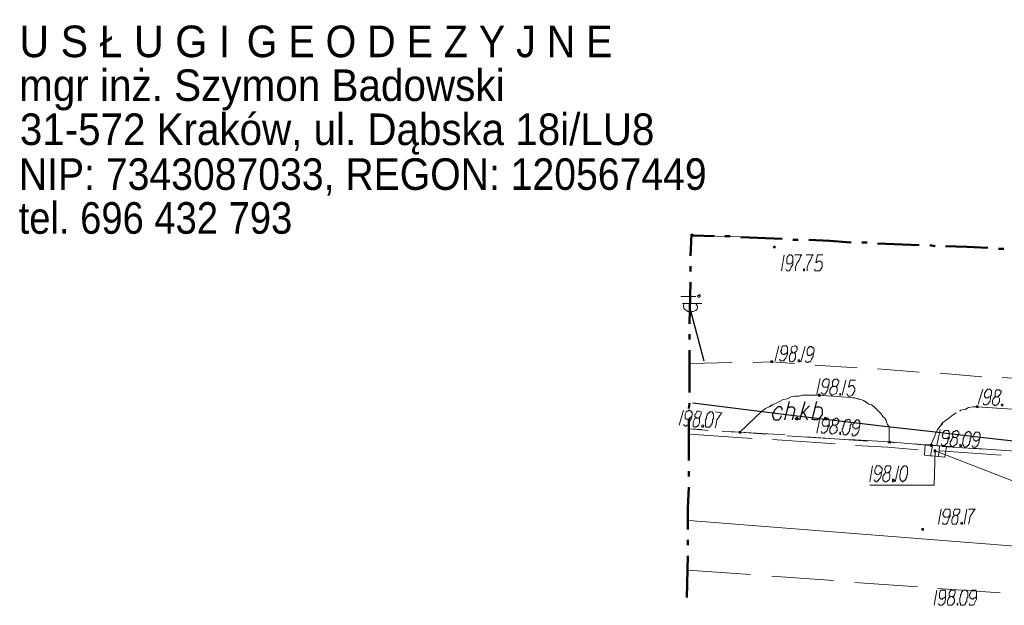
# Model space of a CAD drawing. Header units: metres. Extents: x 7431553 to 7432401, y 5544342 to 5544539.
# Tile 54 of 180: x 7432028 to 7432075, y 5544511 to 5544539. Entities that reach past the tile are written whole.
import ezdxf

# ---------------------------------------------------------------- set-up
doc = ezdxf.new("R2010")
doc.units = ezdxf.units.M
doc.header["$MEASUREMENT"] = 0
doc.layers.add('BG-PR90-PB-PZT-PZT01_2026_04_14$0$MAPA DCP', color=7, linetype='Continuous', lineweight=0)
doc.layers.add('PRIMETECH_XREF', color=7, linetype='Continuous', lineweight=5)
doc.styles.add('BG-PR90-PB-PZT-PZT01_2026_04_14$0$PDF Arial', font='arial.ttf')

# ---------------------------------------------------------------- blocks, each defined once
blk = doc.blocks.new('BG-PR90-PB-PZT-PZT01_2026_04_14$0$Naddrwiną2025_v2klauzulap')
at = {"layer": 'BG-PR90-PB-PZT-PZT01_2026_04_14$0$MAPA DCP', "linetype": 'Continuous', "lineweight": 0, "transparency": 33554559}
for points in [[(7431641.559, 5544487.851), (7431641.559, 5544487.851), (7431641.559, 5544487.851), (7431641.601, 5544487.851), (7431641.601, 5544487.851), (7431641.601, 5544487.893), (7431641.601, 5544487.893), (7431641.601, 5544487.893), (7431641.601, 5544487.893), (7431641.601, 5544487.936), (7431641.559, 5544487.936), (7431641.559, 5544487.936), (7431641.559, 5544487.936), (7431641.516, 5544487.936), (7431641.516, 5544487.936), (7431641.516, 5544487.936), (7431641.516, 5544487.893), (7431641.516, 5544487.893), (7431641.516, 5544487.893), (7431641.516, 5544487.893), (7431641.516, 5544487.851), (7431641.516, 5544487.851), (7431641.516, 5544487.851), (7431641.516, 5544487.851), (7431641.516, 5544487.851)], [(7431643.422, 5544485.607), (7431643.422, 5544485.607), (7431643.422, 5544485.65), (7431643.464, 5544485.65), (7431643.464, 5544485.65), (7431643.464, 5544485.65), (7431643.464, 5544485.692), (7431643.464, 5544485.692), (7431643.422, 5544485.692), (7431643.422, 5544485.692), (7431643.422, 5544485.734), (7431643.422, 5544485.734), (7431643.379, 5544485.734), (7431643.379, 5544485.692), (7431643.379, 5544485.692), (7431643.379, 5544485.692), (7431643.379, 5544485.692), (7431643.379, 5544485.65), (7431643.379, 5544485.65), (7431643.379, 5544485.65), (7431643.379, 5544485.65), (7431643.379, 5544485.65), (7431643.379, 5544485.607), (7431643.379, 5544485.607)], [(7431647.443, 5544485.226), (7431647.443, 5544485.226), (7431647.486, 5544485.226), (7431647.486, 5544485.226), (7431647.486, 5544485.226), (7431647.486, 5544485.269), (7431647.486, 5544485.269), (7431647.486, 5544485.269), (7431647.486, 5544485.269), (7431647.486, 5544485.311), (7431647.486, 5544485.311), (7431647.443, 5544485.311), (7431647.443, 5544485.311), (7431647.443, 5544485.311), (7431647.443, 5544485.311), (7431647.401, 5544485.311), (7431647.401, 5544485.269), (7431647.401, 5544485.269), (7431647.401, 5544485.269), (7431647.401, 5544485.269), (7431647.401, 5544485.226), (7431647.401, 5544485.226)], [(7431643.252, 5544483.618), (7431643.295, 5544483.618), (7431643.295, 5544483.745), (7431643.252, 5544483.745), (7431643.252, 5544483.745), (7431643.252, 5544483.702), (7431643.252, 5544483.702), (7431643.21, 5544483.702), (7431643.21, 5544483.702), (7431643.21, 5544483.66), (7431643.21, 5544483.66), (7431643.21, 5544483.66), (7431643.252, 5544483.66), (7431643.252, 5544483.66)], [(7431641.008, 5544480.273), (7431641.008, 5544480.273), (7431641.051, 5544480.273), (7431641.051, 5544480.273), (7431641.051, 5544480.273), (7431641.051, 5544480.273), (7431641.051, 5544480.316), (7431641.051, 5544480.316), (7431641.051, 5544480.316), (7431641.051, 5544480.316), (7431641.051, 5544480.358), (7431641.008, 5544480.358), (7431641.008, 5544480.358), (7431641.008, 5544480.358), (7431640.966, 5544480.358), (7431640.966, 5544480.316), (7431640.966, 5544480.316), (7431640.966, 5544480.316), (7431640.966, 5544480.316), (7431640.966, 5544480.273), (7431640.966, 5544480.273), (7431640.966, 5544480.273), (7431640.966, 5544480.273)], [(7431633.897, 5544478.114), (7431633.939, 5544478.114), (7431633.939, 5544478.114), (7431633.939, 5544478.114), (7431633.939, 5544478.157), (7431633.939, 5544478.157), (7431633.939, 5544478.157), (7431633.939, 5544478.157), (7431633.939, 5544478.199), (7431633.939, 5544478.199), (7431633.939, 5544478.199), (7431633.939, 5544478.199), (7431633.897, 5544478.199), (7431633.897, 5544478.199), (7431633.897, 5544478.199), (7431633.897, 5544478.199), (7431633.854, 5544478.199), (7431633.854, 5544478.157), (7431633.854, 5544478.157), (7431633.854, 5544478.157), (7431633.854, 5544478.157)], [(7431639.4, 5544477.987), (7431639.4, 5544477.987), (7431639.442, 5544477.987), (7431639.442, 5544477.987), (7431639.442, 5544477.987), (7431639.442, 5544478.03), (7431639.442, 5544478.03), (7431639.442, 5544478.03), (7431639.442, 5544478.03), (7431639.442, 5544478.072), (7431639.442, 5544478.072), (7431639.4, 5544478.072), (7431639.4, 5544478.072), (7431639.4, 5544478.072), (7431639.4, 5544478.072), (7431639.358, 5544478.072), (7431639.358, 5544478.03), (7431639.358, 5544478.03), (7431639.358, 5544478.03), (7431639.358, 5544478.03), (7431639.358, 5544477.987), (7431639.358, 5544477.987)], [(7431642.787, 5544476.463), (7431642.787, 5544476.463), (7431642.829, 5544476.463), (7431642.829, 5544476.463), (7431642.829, 5544476.506), (7431642.829, 5544476.506), (7431642.829, 5544476.506), (7431642.829, 5544476.506), (7431642.829, 5544476.548), (7431642.829, 5544476.548), (7431642.829, 5544476.548), (7431642.787, 5544476.548), (7431642.787, 5544476.548), (7431642.787, 5544476.548), (7431642.787, 5544476.548), (7431642.744, 5544476.548), (7431642.744, 5544476.548), (7431642.744, 5544476.506), (7431642.744, 5544476.506), (7431642.744, 5544476.506), (7431642.744, 5544476.506), (7431642.744, 5544476.463)]]:
    blk.add_hatch(color=256, dxfattribs=at).paths.add_polyline_path(points)
at = {"layer": 'BG-PR90-PB-PZT-PZT01_2026_04_14$0$MAPA DCP', "linetype": 'Continuous', "lineweight": 0, "true_color": 0x9a3300, "transparency": 33554559}
blk.add_hatch(color=24, dxfattribs=at).paths.add_polyline_path([(7431643.676, 5544485.819), (7431643.676, 5544485.819), (7431643.718, 5544485.819), (7431643.718, 5544485.819), (7431643.718, 5544485.861), (7431643.718, 5544485.861), (7431643.718, 5544485.861), (7431643.718, 5544485.861), (7431643.718, 5544485.904), (7431643.718, 5544485.904), (7431643.718, 5544485.904), (7431643.676, 5544485.904), (7431643.676, 5544485.904), (7431643.676, 5544485.904), (7431643.676, 5544485.904), (7431643.633, 5544485.904), (7431643.633, 5544485.904), (7431643.633, 5544485.861), (7431643.633, 5544485.861), (7431643.633, 5544485.861), (7431643.633, 5544485.861), (7431643.633, 5544485.819)])
at = {"layer": 'BG-PR90-PB-PZT-PZT01_2026_04_14$0$MAPA DCP', "color": 24, "linetype": 'Continuous', "lineweight": 18, "true_color": 0x9a3300, "transparency": 33554687}
for points in [[(7431643.676, 5544485.861), (7431647.824, 5544496.572)], [(7431647.02, 5544474.051), (7431648.798, 5544496.614)], [(7431650.28, 5544485.988), (7431650.491, 5544488.994)], [(7431643.93, 5544485.65), (7431643.422, 5544485.734)], [(7431643.93, 5544486.031), (7431643.464, 5544486.073)], [(7431643.676, 5544485.861), (7431645.327, 5544485.819), (7431645.327, 5544482.729)], [(7431649.983, 5544482.009), (7431650.195, 5544485.015)], [(7431649.687, 5544478.03), (7431649.899, 5544480.993)], [(7431649.391, 5544474.008), (7431649.602, 5544477.014)]]:
    blk.add_lwpolyline(points, dxfattribs=at)
at = {"layer": 'BG-PR90-PB-PZT-PZT01_2026_04_14$0$MAPA DCP', "linetype": 'Continuous', "lineweight": 18, "transparency": 33554687}
for points in [[(7431640.162, 5544489.079), (7431640.289, 5544491.111)], [(7431643.76, 5544490.645), (7431643.549, 5544487.639)], [(7431641.559, 5544487.809), (7431641.559, 5544487.893), (7431641.686, 5544489.798)], [(7431641.644, 5544489.036), (7431641.559, 5544487.893), (7431641.559, 5544487.682), (7431641.601, 5544487.47), (7431641.686, 5544487.301), (7431641.728, 5544487.089), (7431641.771, 5544487.047)], [(7431643.676, 5544486.073), (7431643.887, 5544489.036)], [(7431639.95, 5544486.115), (7431640.12, 5544488.105)], [(7431643.591, 5544488.19), (7431643.464, 5544486.2)], [(7431643.422, 5544485.65), (7431643.21, 5544485.734), (7431643.041, 5544485.819), (7431642.829, 5544485.904), (7431642.66, 5544485.988), (7431642.49, 5544486.115), (7431642.321, 5544486.242), (7431642.194, 5544486.412), (7431642.067, 5544486.581), (7431641.94, 5544486.75), (7431641.855, 5544486.877)], [(7431643.464, 5544486.623), (7431643.422, 5544485.65), (7431643.252, 5544483.66)], [(7431642.363, 5544486.242), (7431642.49, 5544486.115), (7431642.66, 5544485.988), (7431642.829, 5544485.904), (7431643.041, 5544485.819), (7431643.21, 5544485.734), (7431643.422, 5544485.65), (7431643.337, 5544484.888)], [(7431639.739, 5544483.11), (7431639.908, 5544485.099)], [(7431643.422, 5544482.051), (7431643.506, 5544483.575), (7431643.633, 5544485.057)], [(7431643.295, 5544483.914), (7431643.252, 5544483.66), (7431642.533, 5544483.66), (7431642.406, 5544483.575), (7431642.279, 5544483.533), (7431642.109, 5544483.448), (7431642.025, 5544483.364), (7431641.898, 5544483.279), (7431641.771, 5544483.152), (7431641.686, 5544483.067)], [(7431641.136, 5544481.924), (7431641.136, 5544482.009), (7431641.178, 5544482.136), (7431641.22, 5544482.305), (7431641.263, 5544482.432), (7431641.347, 5544482.559), (7431641.432, 5544482.686), (7431641.474, 5544482.813), (7431641.559, 5544482.94), (7431641.686, 5544483.067), (7431641.771, 5544483.152), (7431641.898, 5544483.279), (7431642.025, 5544483.364), (7431642.109, 5544483.448), (7431642.236, 5544483.533)], [(7431643.21, 5544483.66), (7431643.252, 5544483.66), (7431643.125, 5544481.755)], [(7431643.21, 5544482.644), (7431642.998, 5544479.681)], [(7431639.569, 5544480.104), (7431639.696, 5544482.136)], [(7431641.178, 5544482.221), (7431641.178, 5544482.136), (7431641.136, 5544482.009), (7431641.009, 5544480.316), (7431641.009, 5544480.231)], [(7431643.125, 5544478.072), (7431643.337, 5544481.078)], [(7431641.093, 5544478.961), (7431641.051, 5544479.13), (7431641.051, 5544479.342), (7431641.008, 5544479.511), (7431641.008, 5544479.723), (7431641.008, 5544479.935), (7431641.008, 5544480.104), (7431641.008, 5544480.316), (7431641.051, 5544480.908)], [(7431643.083, 5544480.739), (7431642.956, 5544478.749)], [(7431639.442, 5544477.141), (7431639.4, 5544478.03), (7431639.485, 5544479.13)], [(7431641.051, 5544479.215), (7431641.051, 5544479.13), (7431641.093, 5544478.961), (7431641.178, 5544478.792), (7431641.22, 5544478.58), (7431641.305, 5544478.411), (7431641.39, 5544478.241), (7431641.474, 5544478.072), (7431641.559, 5544477.903), (7431641.644, 5544477.733), (7431641.771, 5544477.564), (7431642.787, 5544476.506), (7431642.744, 5544475.998)], [(7431642.914, 5544478.665), (7431642.787, 5544476.506), (7431642.744, 5544475.659)], [(7431642.787, 5544476.506), (7431641.771, 5544477.564), (7431641.644, 5544477.733), (7431641.559, 5544477.903), (7431641.474, 5544478.03)], [(7431642.871, 5544477.776), (7431642.787, 5544476.506)], [(7431642.871, 5544474.093), (7431643.083, 5544477.098)], [(7431639.485, 5544474.135), (7431639.442, 5544476.125)], [(7431642.702, 5544474.982), (7431642.617, 5544474.093)], [(7431636.267, 5544473.67), (7431636.267, 5544474.389)], [(7431636.606, 5544473.754), (7431636.606, 5544474.686)], [(7431636.606, 5544474.389), (7431636.691, 5544474.432), (7431636.733, 5544474.474), (7431636.818, 5544474.474), (7431636.902, 5544474.432), (7431636.945, 5544474.389), (7431636.987, 5544474.262), (7431636.987, 5544474.135), (7431636.987, 5544474.008), (7431636.86, 5544473.839), (7431636.775, 5544473.797), (7431636.691, 5544473.797), (7431636.606, 5544473.839)], [(7431642.66, 5544474.686), (7431642.617, 5544474.093)]]:
    blk.add_lwpolyline(points, dxfattribs=at)
at = {"layer": 'BG-PR90-PB-PZT-PZT01_2026_04_14$0$MAPA DCP', "linetype": 'Continuous', "lineweight": 50, "transparency": 33554687}
for points in [[(7431633.981, 5544489.163), (7431633.981, 5544488.909)], [(7431633.939, 5544488.401), (7431633.897, 5544487.385), (7431633.854, 5544486.369)], [(7431633.854, 5544485.861), (7431633.812, 5544485.607)], [(7431633.812, 5544485.099), (7431633.727, 5544483.11)], [(7431633.685, 5544482.602), (7431633.685, 5544482.348)], [(7431633.685, 5544481.84), (7431633.6, 5544480.824), (7431633.558, 5544479.808)], [(7431633.558, 5544479.3), (7431633.558, 5544479.046)], [(7431633.516, 5544478.538), (7431633.431, 5544476.548)], [(7431633.389, 5544476.04), (7431633.389, 5544475.786)], [(7431633.389, 5544475.278), (7431633.346, 5544474.262), (7431633.304, 5544474.178), (7431634.32, 5544474.135)], [(7431634.828, 5544474.135), (7431635.082, 5544474.135)], [(7431635.59, 5544474.135), (7431637.58, 5544474.093)], [(7431638.088, 5544474.093), (7431638.342, 5544474.093)], [(7431638.85, 5544474.093), (7431639.866, 5544474.093), (7431640.882, 5544474.093)], [(7431641.39, 5544474.093), (7431641.644, 5544474.051)], [(7431642.152, 5544474.051), (7431644.141, 5544474.051)], [(7431644.649, 5544474.051), (7431644.903, 5544474.051)], [(7431645.411, 5544474.051), (7431646.427, 5544474.008), (7431647.443, 5544474.008)], [(7431647.951, 5544474.008), (7431648.205, 5544474.008)], [(7431648.713, 5544474.008), (7431650.703, 5544473.966)]]:
    blk.add_lwpolyline(points, dxfattribs=at)
at = {"layer": 'BG-PR90-PB-PZT-PZT01_2026_04_14$0$MAPA DCP', "linetype": 'Continuous', "lineweight": 9, "transparency": 33554687}
for points in [[(7431641.093, 5544488.782), (7431641.093, 5544488.867), (7431641.051, 5544488.909), (7431641.008, 5544488.952), (7431640.882, 5544489.036), (7431640.797, 5544489.036), (7431640.797, 5544488.994), (7431640.755, 5544488.952), (7431640.755, 5544488.909), (7431640.755, 5544488.825), (7431640.797, 5544488.782), (7431640.882, 5544488.74), (7431640.924, 5544488.74), (7431641.008, 5544488.74), (7431641.051, 5544488.74), (7431641.093, 5544488.782), (7431641.093, 5544488.74), (7431641.178, 5544488.655), (7431641.263, 5544488.613), (7431641.305, 5544488.613), (7431641.39, 5544488.613), (7431641.474, 5544488.655), (7431641.474, 5544488.698), (7431641.517, 5544488.74), (7431641.474, 5544488.825), (7431641.432, 5544488.867), (7431641.305, 5544488.952), (7431641.178, 5544488.952), (7431641.093, 5544488.909), (7431641.093, 5544488.867)], [(7431641.39, 5544488.19), (7431641.432, 5544488.19), (7431641.474, 5544488.232), (7431641.474, 5544488.317), (7431641.432, 5544488.359), (7431641.432, 5544488.401), (7431641.305, 5544488.486), (7431641.178, 5544488.528), (7431641.093, 5544488.528), (7431640.924, 5544488.571), (7431640.839, 5544488.571), (7431640.797, 5544488.571), (7431640.755, 5544488.528), (7431640.712, 5544488.486), (7431640.712, 5544488.401), (7431640.712, 5544488.359), (7431640.755, 5544488.359), (7431640.797, 5544488.317), (7431640.882, 5544488.274), (7431640.924, 5544488.232), (7431640.966, 5544488.232), (7431641.051, 5544488.232), (7431641.093, 5544488.274), (7431641.136, 5544488.274), (7431641.136, 5544488.359), (7431641.136, 5544488.401), (7431641.136, 5544488.444), (7431641.093, 5544488.444), (7431641.051, 5544488.528), (7431641.008, 5544488.571)], [(7431640.712, 5544488.147), (7431641.432, 5544487.936)], [(7431643.422, 5544487.639), (7431643.506, 5544487.682), (7431643.506, 5544487.809), (7431643.464, 5544487.851), (7431643.379, 5544487.936), (7431643.252, 5544487.978), (7431643.168, 5544487.978), (7431642.998, 5544488.02), (7431642.914, 5544488.02), (7431642.871, 5544488.02), (7431642.829, 5544487.978), (7431642.787, 5544487.978), (7431642.787, 5544487.936), (7431642.787, 5544487.893), (7431642.787, 5544487.851), (7431642.787, 5544487.809), (7431642.829, 5544487.766), (7431642.914, 5544487.724), (7431642.998, 5544487.682), (7431643.041, 5544487.682), (7431643.125, 5544487.724), (7431643.168, 5544487.724), (7431643.168, 5544487.766), (7431643.21, 5544487.809), (7431643.21, 5544487.851), (7431643.168, 5544487.893), (7431643.168, 5544487.936), (7431643.125, 5544487.978), (7431643.083, 5544487.978), (7431643.083, 5544488.02)], [(7431646.47, 5544487.47), (7431646.47, 5544487.809), (7431646.47, 5544487.766), (7431646.681, 5544487.639), (7431646.808, 5544487.555), (7431647.02, 5544487.512), (7431647.189, 5544487.47)], [(7431650.999, 5544487.512), (7431651.084, 5544487.512), (7431651.084, 5544487.682), (7431651.042, 5544487.724), (7431650.957, 5544487.766), (7431650.788, 5544487.851), (7431650.703, 5544487.851), (7431650.534, 5544487.851), (7431650.449, 5544487.851), (7431650.407, 5544487.851), (7431650.364, 5544487.809), (7431650.364, 5544487.766), (7431650.364, 5544487.682), (7431650.364, 5544487.639), (7431650.407, 5544487.597), (7431650.534, 5544487.555), (7431650.576, 5544487.512), (7431650.618, 5544487.512), (7431650.703, 5544487.555), (7431650.745, 5544487.555), (7431650.745, 5544487.597), (7431650.788, 5544487.639), (7431650.788, 5544487.682), (7431650.745, 5544487.724), (7431650.745, 5544487.766), (7431650.703, 5544487.809), (7431650.661, 5544487.851)], [(7431646.47, 5544487.385), (7431647.189, 5544487.258)], [(7431643.041, 5544486.793), (7431643.041, 5544486.877), (7431642.998, 5544486.92), (7431642.956, 5544486.962), (7431642.871, 5544487.004), (7431642.787, 5544487.004), (7431642.744, 5544486.962), (7431642.702, 5544486.92), (7431642.702, 5544486.877), (7431642.744, 5544486.793), (7431642.744, 5544486.75), (7431642.829, 5544486.708), (7431642.871, 5544486.708), (7431642.956, 5544486.708), (7431642.998, 5544486.75), (7431643.041, 5544486.793), (7431643.041, 5544486.708), (7431643.125, 5544486.666), (7431643.21, 5544486.623), (7431643.252, 5544486.581), (7431643.379, 5544486.581), (7431643.422, 5544486.623), (7431643.464, 5544486.666), (7431643.464, 5544486.75), (7431643.422, 5544486.793), (7431643.379, 5544486.877), (7431643.295, 5544486.92), (7431643.252, 5544486.92), (7431643.168, 5544486.92), (7431643.083, 5544486.92), (7431643.041, 5544486.835)], [(7431646.766, 5544486.835), (7431646.766, 5544486.92), (7431646.724, 5544486.962), (7431646.681, 5544487.004), (7431646.597, 5544487.047), (7431646.512, 5544487.047), (7431646.47, 5544487.004), (7431646.47, 5544486.92), (7431646.47, 5544486.877), (7431646.47, 5544486.835), (7431646.512, 5544486.793), (7431646.597, 5544486.75), (7431646.724, 5544486.75), (7431646.766, 5544486.835), (7431646.808, 5544486.75), (7431646.893, 5544486.708), (7431646.978, 5544486.666), (7431647.02, 5544486.666), (7431647.105, 5544486.666), (7431647.189, 5544486.708), (7431647.189, 5544486.75), (7431647.189, 5544486.793), (7431647.189, 5544486.877), (7431647.105, 5544486.92), (7431647.02, 5544486.962), (7431646.978, 5544486.962), (7431646.893, 5544486.962), (7431646.808, 5544486.962), (7431646.766, 5544486.877)], [(7431650.661, 5544486.623), (7431650.661, 5544486.75), (7431650.576, 5544486.793), (7431650.491, 5544486.835), (7431650.407, 5544486.835), (7431650.364, 5544486.793), (7431650.364, 5544486.75), (7431650.364, 5544486.708), (7431650.364, 5544486.623), (7431650.407, 5544486.581), (7431650.491, 5544486.539), (7431650.534, 5544486.539), (7431650.618, 5544486.539), (7431650.661, 5544486.581), (7431650.661, 5544486.623), (7431650.703, 5544486.539), (7431650.788, 5544486.496), (7431650.872, 5544486.454), (7431650.915, 5544486.454), (7431650.999, 5544486.454), (7431651.084, 5544486.496), (7431651.084, 5544486.539), (7431651.084, 5544486.581), (7431651.084, 5544486.666), (7431650.999, 5544486.75), (7431650.915, 5544486.793), (7431650.872, 5544486.793), (7431650.788, 5544486.793), (7431650.703, 5544486.75), (7431650.661, 5544486.666)], [(7431643.337, 5544486.158), (7431643.422, 5544486.2), (7431643.422, 5544486.327), (7431643.379, 5544486.369), (7431643.295, 5544486.454), (7431643.125, 5544486.496), (7431643.083, 5544486.539), (7431642.914, 5544486.539), (7431642.787, 5544486.539), (7431642.702, 5544486.496), (7431642.702, 5544486.454), (7431642.702, 5544486.412), (7431642.702, 5544486.369), (7431642.702, 5544486.327), (7431642.744, 5544486.285), (7431642.829, 5544486.242), (7431642.914, 5544486.242), (7431642.956, 5544486.2), (7431643.041, 5544486.242), (7431643.083, 5544486.285), (7431643.083, 5544486.327), (7431643.083, 5544486.369), (7431643.083, 5544486.412), (7431643.083, 5544486.454), (7431643.041, 5544486.496), (7431642.998, 5544486.539)], [(7431647.105, 5544486.242), (7431647.189, 5544486.242), (7431647.189, 5544486.412), (7431647.147, 5544486.412), (7431647.147, 5544486.454), (7431647.02, 5544486.496), (7431646.893, 5544486.539), (7431646.808, 5544486.581), (7431646.639, 5544486.581), (7431646.554, 5544486.581), (7431646.512, 5544486.581), (7431646.47, 5544486.539), (7431646.47, 5544486.496), (7431646.47, 5544486.412), (7431646.47, 5544486.369), (7431646.512, 5544486.327), (7431646.597, 5544486.285), (7431646.681, 5544486.242), (7431646.724, 5544486.242), (7431646.808, 5544486.285), (7431646.851, 5544486.327), (7431646.851, 5544486.369), (7431646.851, 5544486.412), (7431646.851, 5544486.454), (7431646.851, 5544486.496), (7431646.766, 5544486.539), (7431646.766, 5544486.581), (7431646.724, 5544486.581)], [(7431646.47, 5544486.158), (7431647.189, 5544486.031)], [(7431650.999, 5544486.031), (7431651.084, 5544486.073), (7431651.084, 5544486.242), (7431651.042, 5544486.242), (7431650.957, 5544486.327), (7431650.788, 5544486.369), (7431650.703, 5544486.369), (7431650.534, 5544486.369), (7431650.449, 5544486.369), (7431650.407, 5544486.369), (7431650.364, 5544486.327), (7431650.364, 5544486.285), (7431650.364, 5544486.242), (7431650.364, 5544486.2), (7431650.364, 5544486.158), (7431650.407, 5544486.115), (7431650.534, 5544486.073), (7431650.576, 5544486.073), (7431650.618, 5544486.073), (7431650.703, 5544486.073), (7431650.745, 5544486.115), (7431650.788, 5544486.158), (7431650.788, 5544486.2), (7431650.745, 5544486.242), (7431650.745, 5544486.285), (7431650.703, 5544486.327), (7431650.661, 5544486.369)], [(7431642.66, 5544486.115), (7431643.422, 5544485.946)], [(7431650.364, 5544485.946), (7431651.084, 5544485.819)], [(7431640.289, 5544482.051), (7431640.289, 5544481.797), (7431640.628, 5544481.713), (7431640.543, 5544481.84), (7431640.543, 5544481.924), (7431640.628, 5544481.967), (7431640.67, 5544482.009), (7431640.797, 5544482.009), (7431640.882, 5544481.967), (7431640.966, 5544481.924), (7431641.009, 5544481.882), (7431641.051, 5544481.797), (7431641.051, 5544481.713), (7431641.009, 5544481.67), (7431640.924, 5544481.628)], [(7431642.829, 5544481.882), (7431642.914, 5544481.882), (7431642.956, 5544481.924), (7431642.956, 5544482.009), (7431642.914, 5544482.051), (7431642.914, 5544482.094), (7431642.787, 5544482.178), (7431642.66, 5544482.221), (7431642.575, 5544482.221), (7431642.406, 5544482.263), (7431642.321, 5544482.263), (7431642.279, 5544482.263), (7431642.236, 5544482.221), (7431642.194, 5544482.178), (7431642.194, 5544482.136), (7431642.194, 5544482.094), (7431642.236, 5544482.051), (7431642.279, 5544482.009), (7431642.363, 5544481.967), (7431642.406, 5544481.924), (7431642.448, 5544481.924), (7431642.533, 5544481.924), (7431642.575, 5544481.967), (7431642.617, 5544482.051), (7431642.617, 5544482.094), (7431642.617, 5544482.136), (7431642.575, 5544482.136), (7431642.533, 5544482.221), (7431642.49, 5544482.263)], [(7431640.289, 5544481.586), (7431641.009, 5544481.416)], [(7431640.585, 5544481.035), (7431640.585, 5544481.078), (7431640.543, 5544481.162), (7431640.501, 5544481.205), (7431640.374, 5544481.247), (7431640.289, 5544481.247), (7431640.289, 5544481.205), (7431640.247, 5544481.162), (7431640.247, 5544481.12), (7431640.247, 5544481.035), (7431640.289, 5544480.993), (7431640.374, 5544480.951), (7431640.416, 5544480.951), (7431640.501, 5544480.951), (7431640.543, 5544480.951), (7431640.585, 5544481.035), (7431640.585, 5544480.951), (7431640.67, 5544480.866), (7431640.755, 5544480.824), (7431640.797, 5544480.824), (7431640.924, 5544480.824), (7431640.966, 5544480.866), (7431641.009, 5544480.908), (7431641.009, 5544480.951), (7431640.966, 5544481.035), (7431640.924, 5544481.12), (7431640.797, 5544481.162), (7431640.67, 5544481.162), (7431640.585, 5544481.12), (7431640.585, 5544481.078)], [(7431642.448, 5544481.035), (7431642.448, 5544481.078), (7431642.406, 5544481.162), (7431642.363, 5544481.205), (7431642.279, 5544481.247), (7431642.194, 5544481.247), (7431642.152, 5544481.205), (7431642.109, 5544481.162), (7431642.109, 5544481.12), (7431642.152, 5544481.035), (7431642.152, 5544480.993), (7431642.236, 5544480.951), (7431642.279, 5544480.951), (7431642.363, 5544480.951), (7431642.406, 5544480.951), (7431642.448, 5544481.035), (7431642.448, 5544480.951), (7431642.533, 5544480.866), (7431642.617, 5544480.824), (7431642.66, 5544480.824), (7431642.787, 5544480.824), (7431642.829, 5544480.866), (7431642.871, 5544480.908), (7431642.871, 5544480.951), (7431642.829, 5544481.035), (7431642.787, 5544481.12), (7431642.702, 5544481.162), (7431642.66, 5544481.162), (7431642.575, 5544481.162), (7431642.49, 5544481.12), (7431642.448, 5544481.078)], [(7431634.278, 5544480.485), (7431634.278, 5544480.231), (7431634.659, 5544480.146), (7431634.574, 5544480.273), (7431634.574, 5544480.358), (7431634.616, 5544480.4), (7431634.659, 5544480.443), (7431634.786, 5544480.443), (7431634.87, 5544480.443), (7431634.955, 5544480.4), (7431635.04, 5544480.316), (7431635.04, 5544480.231), (7431635.04, 5544480.146), (7431635.04, 5544480.104), (7431634.955, 5544480.104)], [(7431640.882, 5544480.4), (7431640.924, 5544480.443), (7431640.966, 5544480.485), (7431640.966, 5544480.57), (7431640.924, 5544480.612), (7431640.797, 5544480.697), (7431640.67, 5544480.739), (7431640.585, 5544480.739), (7431640.416, 5544480.781), (7431640.331, 5544480.781), (7431640.289, 5544480.781), (7431640.247, 5544480.739), (7431640.247, 5544480.697), (7431640.204, 5544480.654), (7431640.247, 5544480.612), (7431640.247, 5544480.57), (7431640.289, 5544480.527), (7431640.374, 5544480.485), (7431640.458, 5544480.443), (7431640.501, 5544480.443), (7431640.543, 5544480.485), (7431640.585, 5544480.485), (7431640.628, 5544480.527), (7431640.628, 5544480.57), (7431640.628, 5544480.612), (7431640.628, 5544480.654), (7431640.628, 5544480.697), (7431640.585, 5544480.739), (7431640.543, 5544480.739), (7431640.501, 5544480.781)], [(7431642.744, 5544480.4), (7431642.829, 5544480.443), (7431642.829, 5544480.57), (7431642.787, 5544480.57), (7431642.787, 5544480.612), (7431642.702, 5544480.697), (7431642.533, 5544480.739), (7431642.49, 5544480.781), (7431642.321, 5544480.781), (7431642.236, 5544480.781), (7431642.194, 5544480.781), (7431642.152, 5544480.739), (7431642.109, 5544480.739), (7431642.109, 5544480.697), (7431642.109, 5544480.654), (7431642.109, 5544480.612), (7431642.109, 5544480.57), (7431642.152, 5544480.527), (7431642.236, 5544480.485), (7431642.321, 5544480.443), (7431642.363, 5544480.443), (7431642.448, 5544480.485), (7431642.49, 5544480.527), (7431642.49, 5544480.57), (7431642.49, 5544480.612), (7431642.49, 5544480.654), (7431642.49, 5544480.697), (7431642.448, 5544480.739), (7431642.406, 5544480.781)], [(7431634.278, 5544479.681), (7431634.278, 5544480.019), (7431634.32, 5544479.977), (7431634.532, 5544479.892), (7431634.659, 5544479.808), (7431634.87, 5544479.723), (7431635.04, 5544479.723)], [(7431639.358, 5544479.638), (7431639.4, 5544479.681), (7431639.442, 5544479.723), (7431639.442, 5544479.765), (7431639.4, 5544479.808), (7431639.4, 5544479.85), (7431639.4, 5544479.892), (7431639.273, 5544479.935), (7431639.146, 5544480.019), (7431639.061, 5544480.019), (7431638.892, 5544480.062), (7431638.807, 5544480.062), (7431638.765, 5544480.019), (7431638.723, 5544480.019), (7431638.723, 5544479.977), (7431638.68, 5544479.935), (7431638.68, 5544479.892), (7431638.68, 5544479.85), (7431638.723, 5544479.808), (7431638.765, 5544479.765), (7431638.85, 5544479.723), (7431638.892, 5544479.723), (7431638.934, 5544479.723), (7431639.019, 5544479.723), (7431639.061, 5544479.765), (7431639.104, 5544479.765), (7431639.104, 5544479.808), (7431639.104, 5544479.85), (7431639.104, 5544479.892), (7431639.061, 5544479.935), (7431639.019, 5544479.977), (7431639.019, 5544480.019), (7431638.977, 5544480.019)], [(7431640.204, 5544480.358), (7431640.966, 5544480.189)], [(7431642.067, 5544480.358), (7431642.829, 5544480.189)], [(7431638.68, 5544479.638), (7431639.4, 5544479.427)], [(7431634.278, 5544479.13), (7431634.278, 5544479.469), (7431634.32, 5544479.427), (7431634.532, 5544479.342), (7431634.659, 5544479.257), (7431634.87, 5544479.173), (7431635.04, 5544479.173)], [(7431638.977, 5544479.046), (7431638.977, 5544479.13), (7431638.934, 5544479.173), (7431638.892, 5544479.215), (7431638.807, 5544479.257), (7431638.723, 5544479.257), (7431638.68, 5544479.215), (7431638.638, 5544479.173), (7431638.638, 5544479.13), (7431638.68, 5544479.046), (7431638.68, 5544479.003), (7431638.765, 5544478.961), (7431638.807, 5544478.961), (7431638.892, 5544478.961), (7431638.934, 5544479.003), (7431638.977, 5544479.046), (7431638.977, 5544478.961), (7431639.061, 5544478.919), (7431639.146, 5544478.876), (7431639.188, 5544478.876), (7431639.315, 5544478.876), (7431639.358, 5544478.876), (7431639.4, 5544478.961), (7431639.4, 5544479.003), (7431639.358, 5544479.088), (7431639.315, 5544479.13), (7431639.231, 5544479.173), (7431639.188, 5544479.173), (7431639.104, 5544479.173), (7431639.019, 5544479.173), (7431638.977, 5544479.088)], [(7431634.955, 5544478.707), (7431635.04, 5544478.749), (7431635.04, 5544478.876), (7431634.997, 5544478.876), (7431634.997, 5544478.919), (7431634.87, 5544478.961), (7431634.743, 5544479.046), (7431634.658, 5544479.046), (7431634.489, 5544479.046), (7431634.405, 5544479.046), (7431634.362, 5544479.046), (7431634.32, 5544479.003), (7431634.278, 5544478.961), (7431634.278, 5544478.876), (7431634.32, 5544478.834), (7431634.362, 5544478.792), (7431634.447, 5544478.749), (7431634.532, 5544478.749), (7431634.574, 5544478.749), (7431634.658, 5544478.749), (7431634.701, 5544478.792), (7431634.701, 5544478.834), (7431634.701, 5544478.876), (7431634.701, 5544478.919), (7431634.701, 5544478.961), (7431634.616, 5544479.003), (7431634.616, 5544479.046), (7431634.574, 5544479.046)], [(7431634.278, 5544478.622), (7431635.04, 5544478.495)], [(7431639.273, 5544478.411), (7431639.358, 5544478.453), (7431639.358, 5544478.622), (7431639.315, 5544478.622), (7431639.231, 5544478.707), (7431639.104, 5544478.749), (7431639.019, 5544478.792), (7431638.85, 5544478.792), (7431638.765, 5544478.792), (7431638.723, 5544478.792), (7431638.68, 5544478.749), (7431638.638, 5544478.749), (7431638.638, 5544478.707), (7431638.638, 5544478.665), (7431638.638, 5544478.622), (7431638.638, 5544478.58), (7431638.68, 5544478.538), (7431638.807, 5544478.495), (7431638.85, 5544478.495), (7431638.892, 5544478.453), (7431638.977, 5544478.495), (7431639.019, 5544478.495), (7431639.019, 5544478.538), (7431639.061, 5544478.58), (7431639.061, 5544478.622), (7431639.019, 5544478.665), (7431639.019, 5544478.707), (7431638.977, 5544478.749), (7431638.934, 5544478.792)], [(7431638.638, 5544478.368), (7431639.358, 5544478.199)], [(7431641.813, 5544475.32), (7431641.855, 5544475.659), (7431641.855, 5544475.617), (7431642.067, 5544475.49), (7431642.194, 5544475.405), (7431642.406, 5544475.363), (7431642.575, 5544475.32)], [(7431642.109, 5544474.432), (7431642.109, 5544474.516), (7431642.067, 5544474.559), (7431642.025, 5544474.601), (7431641.898, 5544474.643), (7431641.813, 5544474.643), (7431641.771, 5544474.559), (7431641.771, 5544474.516), (7431641.771, 5544474.432), (7431641.813, 5544474.432), (7431641.898, 5544474.389), (7431641.94, 5544474.347), (7431642.025, 5544474.347), (7431642.067, 5544474.389), (7431642.109, 5544474.432), (7431642.109, 5544474.347), (7431642.194, 5544474.305), (7431642.279, 5544474.262), (7431642.321, 5544474.262), (7431642.406, 5544474.262), (7431642.49, 5544474.262), (7431642.533, 5544474.347), (7431642.533, 5544474.389), (7431642.49, 5544474.474), (7431642.448, 5544474.516), (7431642.321, 5544474.559), (7431642.194, 5544474.559), (7431642.109, 5544474.559), (7431642.109, 5544474.474)], [(7431642.406, 5544473.797), (7431642.448, 5544473.839), (7431642.49, 5544473.881), (7431642.49, 5544473.924), (7431642.448, 5544473.966), (7431642.448, 5544474.008), (7431642.321, 5544474.093), (7431642.194, 5544474.135), (7431642.109, 5544474.178), (7431641.94, 5544474.22), (7431641.855, 5544474.22), (7431641.813, 5544474.178), (7431641.771, 5544474.178), (7431641.771, 5544474.135), (7431641.728, 5544474.093), (7431641.728, 5544474.051), (7431641.771, 5544474.008), (7431641.771, 5544473.966), (7431641.813, 5544473.924), (7431641.898, 5544473.881), (7431641.94, 5544473.881), (7431641.982, 5544473.881), (7431642.067, 5544473.881), (7431642.109, 5544473.881), (7431642.152, 5544473.924), (7431642.152, 5544473.966), (7431642.152, 5544474.008), (7431642.152, 5544474.051), (7431642.109, 5544474.093), (7431642.067, 5544474.135), (7431642.067, 5544474.178), (7431642.025, 5544474.178)], [(7431641.728, 5544473.797), (7431642.448, 5544473.585)]]:
    blk.add_lwpolyline(points, dxfattribs=at)
for points in [[(7431641.432, 5544489.079), (7431641.432, 5544489.121), (7431641.517, 5544489.121), (7431641.517, 5544489.079), (7431641.474, 5544489.036)], [(7431642.744, 5544487.47), (7431642.744, 5544487.428), (7431642.787, 5544487.428), (7431642.787, 5544487.385), (7431642.829, 5544487.343), (7431642.871, 5544487.301), (7431642.914, 5544487.301), (7431642.956, 5544487.258), (7431642.998, 5544487.258), (7431643.083, 5544487.216), (7431643.167, 5544487.216), (7431643.21, 5544487.216), (7431643.295, 5544487.174), (7431643.337, 5544487.174), (7431643.379, 5544487.216), (7431643.422, 5544487.216), (7431643.464, 5544487.258), (7431643.506, 5544487.258), (7431643.506, 5544487.301), (7431643.506, 5544487.343), (7431643.464, 5544487.385), (7431643.422, 5544487.428), (7431643.422, 5544487.47), (7431643.379, 5544487.47), (7431643.337, 5544487.512), (7431643.295, 5544487.512), (7431643.252, 5544487.512), (7431643.21, 5544487.555), (7431643.167, 5544487.555), (7431643.083, 5544487.555), (7431643.041, 5544487.597), (7431642.998, 5544487.597), (7431642.956, 5544487.597), (7431642.914, 5544487.597), (7431642.871, 5544487.597), (7431642.829, 5544487.597), (7431642.829, 5544487.555), (7431642.787, 5544487.555), (7431642.787, 5544487.512), (7431642.744, 5544487.512)], [(7431643.379, 5544487.089), (7431643.422, 5544487.131), (7431643.464, 5544487.131), (7431643.464, 5544487.047), (7431643.422, 5544487.047), (7431643.379, 5544487.047)], [(7431647.105, 5544487.131), (7431647.105, 5544487.174), (7431647.189, 5544487.174), (7431647.189, 5544487.131), (7431647.147, 5544487.089)], [(7431650.364, 5544487.301), (7431650.364, 5544487.216), (7431650.407, 5544487.174), (7431650.449, 5544487.131), (7431650.491, 5544487.131), (7431650.534, 5544487.131), (7431650.576, 5544487.089), (7431650.618, 5544487.089), (7431650.661, 5544487.089), (7431650.745, 5544487.047), (7431650.83, 5544487.047), (7431650.915, 5544487.047), (7431650.957, 5544487.047), (7431650.999, 5544487.089), (7431651.042, 5544487.089), (7431651.084, 5544487.089), (7431651.084, 5544487.131), (7431651.084, 5544487.174), (7431651.084, 5544487.216), (7431651.084, 5544487.258), (7431651.042, 5544487.301), (7431650.999, 5544487.301), (7431650.999, 5544487.343), (7431650.957, 5544487.343), (7431650.915, 5544487.343), (7431650.915, 5544487.385), (7431650.872, 5544487.385), (7431650.83, 5544487.385), (7431650.788, 5544487.385), (7431650.745, 5544487.385), (7431650.703, 5544487.428), (7431650.661, 5544487.428), (7431650.618, 5544487.428), (7431650.576, 5544487.428), (7431650.534, 5544487.428), (7431650.491, 5544487.428), (7431650.449, 5544487.428), (7431650.407, 5544487.385), (7431650.364, 5544487.385), (7431650.364, 5544487.343)], [(7431650.999, 5544486.92), (7431650.999, 5544486.962), (7431651.084, 5544486.962), (7431651.084, 5544486.92), (7431651.042, 5544486.92)], [(7431642.152, 5544481.713), (7431642.194, 5544481.67), (7431642.194, 5544481.586), (7431642.236, 5544481.586), (7431642.236, 5544481.543), (7431642.279, 5544481.543), (7431642.321, 5544481.501), (7431642.363, 5544481.501), (7431642.406, 5544481.501), (7431642.49, 5544481.459), (7431642.575, 5544481.459), (7431642.617, 5544481.416), (7431642.702, 5544481.416), (7431642.744, 5544481.416), (7431642.787, 5544481.459), (7431642.829, 5544481.459), (7431642.871, 5544481.459), (7431642.914, 5544481.501), (7431642.914, 5544481.543), (7431642.914, 5544481.586), (7431642.914, 5544481.628), (7431642.871, 5544481.628), (7431642.871, 5544481.67), (7431642.829, 5544481.67), (7431642.829, 5544481.713), (7431642.787, 5544481.713), (7431642.744, 5544481.755), (7431642.702, 5544481.755), (7431642.66, 5544481.755), (7431642.617, 5544481.755), (7431642.617, 5544481.797), (7431642.575, 5544481.797), (7431642.533, 5544481.797), (7431642.49, 5544481.797), (7431642.448, 5544481.797), (7431642.406, 5544481.84), (7431642.363, 5544481.84), (7431642.321, 5544481.84), (7431642.279, 5544481.797), (7431642.236, 5544481.797), (7431642.194, 5544481.797), (7431642.194, 5544481.755)], [(7431640.924, 5544481.289), (7431640.924, 5544481.332), (7431641.009, 5544481.332), (7431641.009, 5544481.289), (7431640.966, 5544481.289)], [(7431642.787, 5544481.289), (7431642.787, 5544481.332), (7431642.914, 5544481.332), (7431642.871, 5544481.289), (7431642.829, 5544481.289)], [(7431634.955, 5544479.554), (7431634.955, 5544479.596), (7431635.04, 5544479.596), (7431635.04, 5544479.554), (7431634.997, 5544479.554)], [(7431639.315, 5544479.342), (7431639.358, 5544479.384), (7431639.4, 5544479.384), (7431639.4, 5544479.3), (7431639.358, 5544479.3), (7431639.315, 5544479.3)], [(7431641.813, 5544475.109), (7431641.813, 5544475.066), (7431641.855, 5544475.024), (7431641.855, 5544474.982), (7431641.898, 5544474.982), (7431641.898, 5544474.939), (7431641.94, 5544474.939), (7431641.982, 5544474.939), (7431642.025, 5544474.897), (7431642.067, 5544474.897), (7431642.109, 5544474.897), (7431642.194, 5544474.855), (7431642.279, 5544474.855), (7431642.363, 5544474.855), (7431642.406, 5544474.855), (7431642.448, 5544474.855), (7431642.49, 5544474.855), (7431642.533, 5544474.897), (7431642.533, 5544474.939), (7431642.533, 5544474.982), (7431642.533, 5544475.024), (7431642.533, 5544475.066), (7431642.49, 5544475.066), (7431642.49, 5544475.109), (7431642.448, 5544475.109), (7431642.406, 5544475.151), (7431642.363, 5544475.151), (7431642.321, 5544475.193), (7431642.279, 5544475.193), (7431642.236, 5544475.193), (7431642.194, 5544475.193), (7431642.152, 5544475.193), (7431642.152, 5544475.236), (7431642.109, 5544475.236), (7431642.067, 5544475.236), (7431642.025, 5544475.236), (7431641.982, 5544475.236), (7431641.94, 5544475.236), (7431641.898, 5544475.236), (7431641.855, 5544475.193), (7431641.813, 5544475.193), (7431641.813, 5544475.151)], [(7431642.448, 5544474.728), (7431642.448, 5544474.77), (7431642.49, 5544474.77), (7431642.533, 5544474.728), (7431642.533, 5544474.686), (7431642.49, 5544474.686), (7431642.448, 5544474.686)]]:
    blk.add_lwpolyline(points, close=True, dxfattribs=at)
at = {"layer": 'BG-PR90-PB-PZT-PZT01_2026_04_14$0$MAPA DCP', "linetype": 'Continuous', "lineweight": 0, "transparency": 33554687}
for points in [[(7431641.559, 5544487.851), (7431641.559, 5544487.851), (7431641.559, 5544487.851), (7431641.601, 5544487.851), (7431641.601, 5544487.851), (7431641.601, 5544487.893), (7431641.601, 5544487.893), (7431641.601, 5544487.893), (7431641.601, 5544487.893), (7431641.601, 5544487.936), (7431641.559, 5544487.936), (7431641.559, 5544487.936), (7431641.559, 5544487.936), (7431641.516, 5544487.936), (7431641.516, 5544487.936), (7431641.516, 5544487.936), (7431641.516, 5544487.893), (7431641.516, 5544487.893), (7431641.516, 5544487.893), (7431641.516, 5544487.893), (7431641.516, 5544487.851), (7431641.516, 5544487.851), (7431641.516, 5544487.851), (7431641.516, 5544487.851)], [(7431643.422, 5544485.607), (7431643.422, 5544485.607), (7431643.422, 5544485.65), (7431643.464, 5544485.65), (7431643.464, 5544485.65), (7431643.464, 5544485.65), (7431643.464, 5544485.692), (7431643.464, 5544485.692), (7431643.422, 5544485.692), (7431643.422, 5544485.692), (7431643.422, 5544485.734), (7431643.422, 5544485.734), (7431643.379, 5544485.734), (7431643.379, 5544485.692), (7431643.379, 5544485.692), (7431643.379, 5544485.692), (7431643.379, 5544485.692), (7431643.379, 5544485.65), (7431643.379, 5544485.65), (7431643.379, 5544485.65), (7431643.379, 5544485.65), (7431643.379, 5544485.65), (7431643.379, 5544485.607)], [(7431647.443, 5544485.226), (7431647.443, 5544485.226), (7431647.486, 5544485.226), (7431647.486, 5544485.226), (7431647.486, 5544485.226), (7431647.486, 5544485.269), (7431647.486, 5544485.269), (7431647.486, 5544485.269), (7431647.486, 5544485.269), (7431647.486, 5544485.311), (7431647.486, 5544485.311), (7431647.443, 5544485.311), (7431647.443, 5544485.311), (7431647.443, 5544485.311), (7431647.443, 5544485.311), (7431647.401, 5544485.311), (7431647.401, 5544485.269), (7431647.401, 5544485.269), (7431647.401, 5544485.269), (7431647.401, 5544485.269), (7431647.401, 5544485.226), (7431647.401, 5544485.226), (7431647.443, 5544485.226)], [(7431643.252, 5544483.618), (7431643.295, 5544483.618), (7431643.295, 5544483.745), (7431643.252, 5544483.745), (7431643.252, 5544483.745), (7431643.252, 5544483.702), (7431643.252, 5544483.702), (7431643.21, 5544483.702), (7431643.21, 5544483.702), (7431643.21, 5544483.66), (7431643.21, 5544483.66), (7431643.21, 5544483.66), (7431643.252, 5544483.66), (7431643.252, 5544483.66)], [(7431641.008, 5544480.273), (7431641.008, 5544480.273), (7431641.051, 5544480.273), (7431641.051, 5544480.273), (7431641.051, 5544480.273), (7431641.051, 5544480.273), (7431641.051, 5544480.316), (7431641.051, 5544480.316), (7431641.051, 5544480.316), (7431641.051, 5544480.316), (7431641.051, 5544480.358), (7431641.008, 5544480.358), (7431641.008, 5544480.358), (7431641.008, 5544480.358), (7431640.966, 5544480.358), (7431640.966, 5544480.316), (7431640.966, 5544480.316), (7431640.966, 5544480.316), (7431640.966, 5544480.316), (7431640.966, 5544480.273), (7431640.966, 5544480.273), (7431640.966, 5544480.273), (7431640.966, 5544480.273)], [(7431633.897, 5544478.114), (7431633.939, 5544478.114), (7431633.939, 5544478.114), (7431633.939, 5544478.114), (7431633.939, 5544478.157), (7431633.939, 5544478.157), (7431633.939, 5544478.157), (7431633.939, 5544478.157), (7431633.939, 5544478.199), (7431633.939, 5544478.199), (7431633.939, 5544478.199), (7431633.939, 5544478.199), (7431633.897, 5544478.199), (7431633.897, 5544478.199), (7431633.897, 5544478.199), (7431633.897, 5544478.199), (7431633.854, 5544478.199), (7431633.854, 5544478.157), (7431633.854, 5544478.157), (7431633.854, 5544478.157), (7431633.854, 5544478.157), (7431633.897, 5544478.114), (7431633.897, 5544478.114)], [(7431639.4, 5544477.987), (7431639.4, 5544477.987), (7431639.442, 5544477.987), (7431639.442, 5544477.987), (7431639.442, 5544477.987), (7431639.442, 5544478.03), (7431639.442, 5544478.03), (7431639.442, 5544478.03), (7431639.442, 5544478.03), (7431639.442, 5544478.072), (7431639.442, 5544478.072), (7431639.4, 5544478.072), (7431639.4, 5544478.072), (7431639.4, 5544478.072), (7431639.4, 5544478.072), (7431639.358, 5544478.072), (7431639.358, 5544478.03), (7431639.358, 5544478.03), (7431639.358, 5544478.03), (7431639.358, 5544478.03), (7431639.358, 5544477.987), (7431639.358, 5544477.987), (7431639.4, 5544477.987)], [(7431642.787, 5544476.463), (7431642.787, 5544476.463), (7431642.829, 5544476.463), (7431642.829, 5544476.463), (7431642.829, 5544476.506), (7431642.829, 5544476.506), (7431642.829, 5544476.506), (7431642.829, 5544476.506), (7431642.829, 5544476.548), (7431642.829, 5544476.548), (7431642.829, 5544476.548), (7431642.787, 5544476.548), (7431642.787, 5544476.548), (7431642.787, 5544476.548), (7431642.787, 5544476.548), (7431642.744, 5544476.548), (7431642.744, 5544476.548), (7431642.744, 5544476.506), (7431642.744, 5544476.506), (7431642.744, 5544476.506), (7431642.744, 5544476.506), (7431642.744, 5544476.463), (7431642.787, 5544476.463)]]:
    blk.add_lwpolyline(points, close=True, dxfattribs=at)
at = {"layer": 'BG-PR90-PB-PZT-PZT01_2026_04_14$0$MAPA DCP', "color": 24, "linetype": 'Continuous', "lineweight": 18, "true_color": 0x9a3300, "transparency": 33554687}
blk.add_lwpolyline([(7431643.972, 5544486.327), (7431643.887, 5544485.353), (7431643.379, 5544485.396), (7431643.464, 5544486.412)], close=True, dxfattribs=at)
at = {"layer": 'BG-PR90-PB-PZT-PZT01_2026_04_14$0$MAPA DCP', "color": 24, "linetype": 'Continuous', "lineweight": 0, "true_color": 0x9a3300, "transparency": 33554687}
blk.add_lwpolyline([(7431643.676, 5544485.819), (7431643.676, 5544485.819), (7431643.718, 5544485.819), (7431643.718, 5544485.819), (7431643.718, 5544485.861), (7431643.718, 5544485.861), (7431643.718, 5544485.861), (7431643.718, 5544485.861), (7431643.718, 5544485.904), (7431643.718, 5544485.904), (7431643.718, 5544485.904), (7431643.676, 5544485.904), (7431643.676, 5544485.904), (7431643.676, 5544485.904), (7431643.676, 5544485.904), (7431643.633, 5544485.904), (7431643.633, 5544485.904), (7431643.633, 5544485.861), (7431643.633, 5544485.861), (7431643.633, 5544485.861), (7431643.633, 5544485.861), (7431643.633, 5544485.819), (7431643.676, 5544485.819)], close=True, dxfattribs=at)
at = {"layer": 'BG-PR90-PB-PZT-PZT01_2026_04_14$0$MAPA DCP', "color": 24, "linetype": 'Continuous', "lineweight": 9, "true_color": 0x9a3300, "transparency": 33554687}
for points in [[(7431644.395, 5544484.422), (7431644.395, 5544484.38), (7431644.438, 5544484.337), (7431644.438, 5544484.295), (7431644.48, 5544484.295), (7431644.522, 5544484.253), (7431644.565, 5544484.253), (7431644.607, 5544484.21), (7431644.649, 5544484.21), (7431644.734, 5544484.21), (7431644.819, 5544484.168), (7431644.861, 5544484.168), (7431644.946, 5544484.168), (7431644.988, 5544484.168), (7431645.03, 5544484.21), (7431645.073, 5544484.21), (7431645.115, 5544484.253), (7431645.157, 5544484.295), (7431645.157, 5544484.337), (7431645.115, 5544484.337), (7431645.115, 5544484.38), (7431645.115, 5544484.422), (7431645.073, 5544484.422), (7431645.073, 5544484.464), (7431645.03, 5544484.464), (7431644.988, 5544484.464), (7431644.946, 5544484.507), (7431644.903, 5544484.507), (7431644.861, 5544484.507), (7431644.819, 5544484.507), (7431644.819, 5544484.549), (7431644.776, 5544484.549), (7431644.734, 5544484.549), (7431644.691, 5544484.549), (7431644.649, 5544484.549), (7431644.565, 5544484.549), (7431644.522, 5544484.549), (7431644.48, 5544484.549), (7431644.438, 5544484.507), (7431644.395, 5544484.464)], [(7431645.03, 5544483.829), (7431645.03, 5544483.872), (7431645.073, 5544483.872), (7431645.073, 5544483.914), (7431645.115, 5544483.914), (7431645.115, 5544483.872), (7431645.157, 5544483.872), (7431645.157, 5544483.829), (7431645.115, 5544483.829), (7431645.073, 5544483.829)]]:
    blk.add_lwpolyline(points, close=True, dxfattribs=at)
for points in [[(7431644.395, 5544484.126), (7431645.157, 5544483.956)], [(7431644.734, 5544483.533), (7431644.734, 5544483.618), (7431644.692, 5544483.618), (7431644.692, 5544483.66), (7431644.649, 5544483.702), (7431644.522, 5544483.745), (7431644.438, 5544483.745), (7431644.395, 5544483.702), (7431644.395, 5544483.66), (7431644.395, 5544483.618), (7431644.395, 5544483.533), (7431644.438, 5544483.491), (7431644.522, 5544483.448), (7431644.565, 5544483.448), (7431644.649, 5544483.491), (7431644.692, 5544483.491), (7431644.734, 5544483.533), (7431644.734, 5544483.491), (7431644.819, 5544483.406), (7431644.903, 5544483.364), (7431644.946, 5544483.364), (7431645.073, 5544483.364), (7431645.115, 5544483.406), (7431645.157, 5544483.448), (7431645.157, 5544483.533), (7431645.115, 5544483.575), (7431645.073, 5544483.66), (7431644.946, 5544483.702), (7431644.903, 5544483.702), (7431644.819, 5544483.702), (7431644.734, 5544483.66), (7431644.734, 5544483.618)], [(7431645.073, 5544482.94), (7431645.115, 5544482.983), (7431645.157, 5544483.025), (7431645.157, 5544483.067), (7431645.115, 5544483.11), (7431645.115, 5544483.152), (7431645.073, 5544483.152), (7431644.988, 5544483.237), (7431644.861, 5544483.279), (7431644.776, 5544483.279), (7431644.607, 5544483.321), (7431644.522, 5544483.321), (7431644.48, 5544483.279), (7431644.438, 5544483.237), (7431644.395, 5544483.237), (7431644.395, 5544483.194), (7431644.395, 5544483.152), (7431644.395, 5544483.11), (7431644.395, 5544483.067), (7431644.48, 5544483.025), (7431644.565, 5544482.983), (7431644.607, 5544482.983), (7431644.649, 5544482.983), (7431644.734, 5544482.983), (7431644.776, 5544483.025), (7431644.819, 5544483.11), (7431644.776, 5544483.194), (7431644.734, 5544483.237), (7431644.692, 5544483.279)], [(7431644.395, 5544482.856), (7431645.157, 5544482.729)]]:
    blk.add_lwpolyline(points, dxfattribs=at)
at = {"layer": 'BG-PR90-PB-PZT-PZT01_2026_04_14$0$MAPA DCP', "linetype": 'Continuous', "lineweight": 25, "transparency": 33554687}
for points in [[(7431642.067, 5544480.612), (7431642.109, 5544480.654), (7431642.194, 5544480.654), (7431642.194, 5544480.57), (7431642.152, 5544480.57), (7431642.109, 5544480.57)], [(7431642.067, 5544479.215), (7431642.067, 5544479.257), (7431642.109, 5544479.257), (7431642.109, 5544479.3), (7431642.152, 5544479.3), (7431642.194, 5544479.257), (7431642.194, 5544479.215), (7431642.152, 5544479.173), (7431642.109, 5544479.173), (7431642.109, 5544479.215)]]:
    blk.add_lwpolyline(points, close=True, dxfattribs=at)
for points in [[(7431642.194, 5544479.977), (7431641.305, 5544480.189)], [(7431641.601, 5544480.104), (7431641.559, 5544480.189), (7431641.559, 5544480.316), (7431641.601, 5544480.4), (7431641.686, 5544480.443), (7431641.813, 5544480.443), (7431641.94, 5544480.443), (7431642.067, 5544480.358), (7431642.194, 5544480.231), (7431642.194, 5544480.146), (7431642.194, 5544480.062), (7431642.152, 5544479.977)], [(7431642.194, 5544479.384), (7431641.305, 5544479.638)], [(7431641.898, 5544479.469), (7431641.517, 5544479.85)], [(7431641.813, 5544479.554), (7431642.194, 5544479.723)], [(7431641.686, 5544478.792), (7431641.644, 5544478.792), (7431641.601, 5544478.834), (7431641.559, 5544478.876), (7431641.559, 5544478.919), (7431641.559, 5544478.961), (7431641.559, 5544479.003), (7431641.559, 5544479.046), (7431641.601, 5544479.088), (7431641.644, 5544479.088), (7431641.644, 5544479.13), (7431641.686, 5544479.13), (7431641.728, 5544479.13), (7431642.194, 5544479.003)], [(7431642.194, 5544478.665), (7431641.305, 5544478.876)], [(7431641.728, 5544478.538), (7431641.644, 5544478.538), (7431641.601, 5544478.495), (7431641.559, 5544478.453), (7431641.559, 5544478.411), (7431641.559, 5544478.326), (7431641.644, 5544478.241), (7431641.728, 5544478.157), (7431641.855, 5544478.114), (7431641.898, 5544478.072), (7431642.025, 5544478.072), (7431642.067, 5544478.114), (7431642.152, 5544478.114), (7431642.194, 5544478.199), (7431642.194, 5544478.241), (7431642.194, 5544478.326), (7431642.194, 5544478.368), (7431642.109, 5544478.453), (7431641.982, 5544478.495)], [(7431636.945, 5544474.135), (7431639.358, 5544474.77)]]:
    blk.add_lwpolyline(points, dxfattribs=at)
at = {"layer": 'BG-PR90-PB-PZT-PZT01_2026_04_14$0$MAPA DCP', "color": 30, "linetype": 'Continuous', "lineweight": 18, "true_color": 0xff6500, "transparency": 33554687}
blk.add_lwpolyline([(7431633.346, 5544474.178), (7431633.431, 5544477.056)], dxfattribs=at)
at = {"layer": 'BG-PR90-PB-PZT-PZT01_2026_04_14$0$MAPA DCP', "linetype": 'Continuous', "lineweight": 18, "transparency": 33554687}
blk.add_lwpolyline([(7431636.225, 5544474.601), (7431636.267, 5544474.601), (7431636.31, 5544474.559), (7431636.31, 5544474.516), (7431636.267, 5544474.474), (7431636.225, 5544474.474), (7431636.225, 5544474.516), (7431636.183, 5544474.559)], close=True, dxfattribs=at)
at = {"layer": 'BG-PR90-PB-PZT-PZT01_2026_04_14$0$MAPA DCP', "linetype": 'Continuous', "lineweight": 25, "transparency": 33554687}
blk.add_arc((7430389.3, 5544630.138), 1261.745, 352.902862, 359.63311, dxfattribs=at)
at = {"layer": 'BG-PR90-PB-PZT-PZT01_2026_04_14$0$MAPA DCP', "color": 150, "linetype": 'Continuous', "lineweight": 0, "true_color": 0x1373e8, "char_height": 1.51515, "attachment_point": 7, "rotation": 90, "style": 'BG-PR90-PB-PZT-PZT01_2026_04_14$0$PDF Arial'}
for s, insert in [('\\W0.914022;31-572 Kraków, ul. Dąbska 18i/LU8', (7431629.472, 5544441.973)), ('\\W0.887268;NIP: 7343087033, REGON: 120567449', (7431631.444, 5544441.922)), ('\\W0.893110;G E O D E Z Y J N E', (7431624.82, 5544452.854)), ('\\W0.916396;mgr inż. Szymon Badowski', (7431627.356, 5544441.937)), ('\\W0.864270;tel. 696 432 793', (7431633.287, 5544441.916)), ('\\W0.934440;U S Ł U G I', (7431624.82, 5544441.949))]:
    blk.add_mtext(s, dxfattribs=dict(at, insert=insert))
blk = doc.blocks.new('BG-PR90-PB-PZT-PZT01_2026_04_14')
at = {"layer": 'BG-PR90-PB-PZT-PZT01_2026_04_14$0$MAPA DCP', "rotation": 270}
blk.add_blockref('BG-PR90-PB-PZT-PZT01_2026_04_14$0$Naddrwiną2025_v2klauzulap', (1887585.788, 12976162.34), dxfattribs=at)

msp = doc.modelspace()

# ---------------------------------------------------------------- block references
at = {"layer": 'PRIMETECH_XREF', "linetype": 'Continuous', "lineweight": 0, "rotation": 360}
msp.add_blockref('BG-PR90-PB-PZT-PZT01_2026_04_14', (0, 0), dxfattribs=at)

doc.saveas('drawing.dxf')
